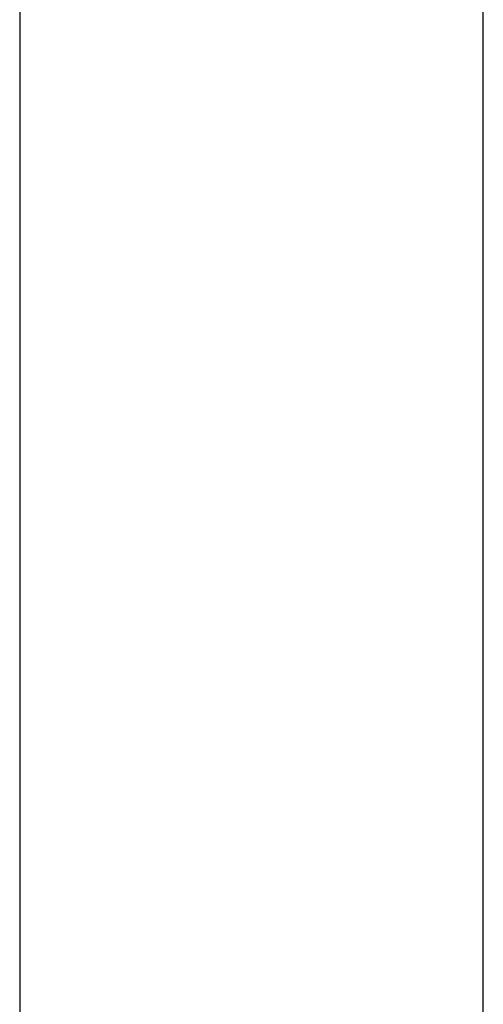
# Model space of a CAD drawing. Header units: metres. Extents: x 397.7 to 427.5, y 12.7 to 28.4.
# Tile 83 of 130: x 407.447 to 407.537, y 27.2669 to 27.4582. Entities that reach past the tile are written whole.
import ezdxf

# ---------------------------------------------------------------- set-up
doc = ezdxf.new("R2010")
doc.units = ezdxf.units.M
doc.layers.add('A-WALL-____-MCUT', color=7, linetype='Continuous', lineweight=25)
doc.layers.add('A-WALL-____-OTLN', color=7, linetype='Continuous', lineweight=25)

# ---------------------------------------------------------------- blocks, each defined once
blk = doc.blocks.new('Family - Evans P2-152743-05_ELEC_P2')
at = {"layer": 'A-WALL-____-MCUT', "color": 253, "true_color": 0xaaaaaa}
for p, q in [((1.72, 0.09), (0, 0.09)), ((0, 0), (1.72, 0))]:
    blk.add_line(p, q, dxfattribs=at)
at = {"layer": 'A-WALL-____-OTLN', "color": 253, "true_color": 0xaaaaaa}
for p, q in [((1.72, 0.09), (0, 0.09)), ((0, 0), (1.72, 0))]:
    blk.add_line(p, q, dxfattribs=at)
at = {"layer": 'A-WALL-____-OTLN', "color": 253, "lineweight": 18, "true_color": 0xaaaaaa}
blk.add_line((0, 0), (1.72, 0), dxfattribs=at)
blk = doc.blocks.new('LONDR55-XX_ZZ-ARQ-CAA-M3D-Londres55_ifc-1-05_ELEC_P2')
at = {"layer": 'A-WALL-____-OTLN', "color": 253, "lineweight": 18, "true_color": 0xaaaaaa, "rotation": 270}
blk.add_blockref('Family - Evans P2-152743-05_ELEC_P2', (407.44698, 27.64946), dxfattribs=at)

msp = doc.modelspace()

# ---------------------------------------------------------------- block references
at = {"lineweight": 5}
msp.add_blockref('LONDR55-XX_ZZ-ARQ-CAA-M3D-Londres55_ifc-1-05_ELEC_P2', (0, 0), dxfattribs=at)

doc.saveas('drawing.dxf')
